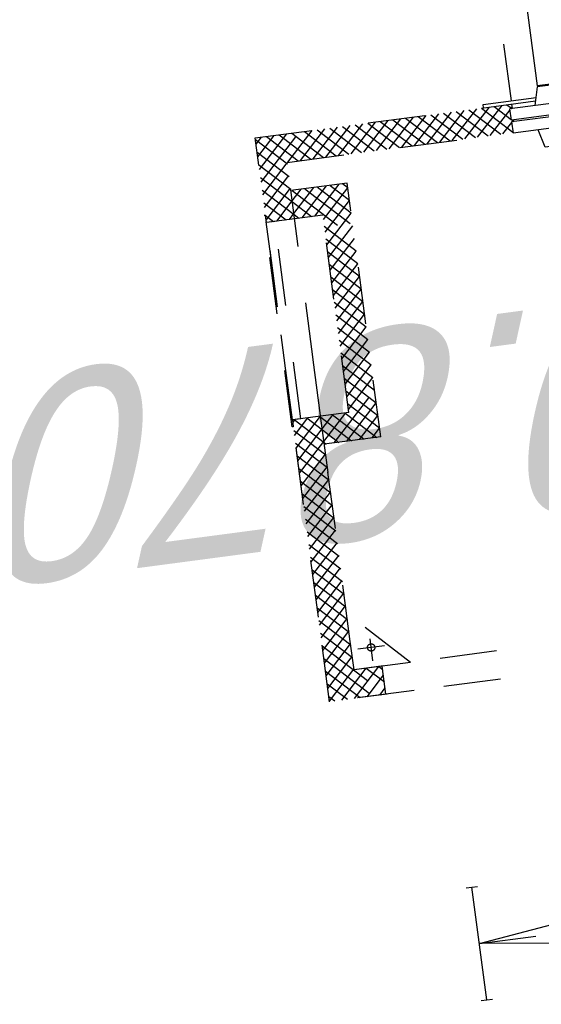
# Model space of a CAD drawing. Header units: metres. Extents: x 118052 to 118564, y 454784 to 455719.
# Tile 55 of 160: x 118253.453 to 118254.368, y 455252.039 to 455253.767. Entities that reach past the tile are written whole.
import ezdxf

# ---------------------------------------------------------------- set-up
doc = ezdxf.new("R2010")
doc.units = ezdxf.units.M
doc.header["$LTSCALE"] = 0.5
doc.linetypes.add('CENTER', pattern=[2, 1.25, -0.25, 0.25, -0.25])
doc.linetypes.add('HIDDEN2', pattern=[4.762499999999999, 3.175, -1.5875])
for name, color, linetype in [('0H', 6, 'CENTER'), ('0Hu1', 6, 'Continuous'), ('Koningsstal VIEUWPORT', 254, 'Continuous'), ('LBH-COLASIT', 6, 'HIDDEN2'), ('ME_N_D_EB00----hollandia~-_-----', 135, 'Continuous'), ('ZU_B_-_AL999---LR_pvc125_sdr00__18_^200~N_-----', 1, 'Continuous'), ('ZU_N_-_AL999---LL_PE-110_pgr17__18_^200~N_-----', 7, 'Continuous')]:
    doc.layers.add(name, color=color, linetype=linetype)
doc.styles.add('tcb_isocp', font='tcb_isocp.shx')

# ---------------------------------------------------------------- blocks, each defined once
blk = doc.blocks.new('Vof100')
for p, q in [((-57.15000000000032, -9.094947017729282e-13), (57.14999999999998, 9.094947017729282e-13)), ((57.14999999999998, 9.094947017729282e-13), (65.5, -31.99999999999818)), ((-65.5, -31.99999999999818), (-57.15000000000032, -9.094947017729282e-13)), ((-110, -31.99999999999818), (110, -31.99999999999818)), ((-110, -51.99999999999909), (-110, -31.99999999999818)), ((109.9999999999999, -51.99999999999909), (110, -31.99999999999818)), ((-110, -51.99999999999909), (109.9999999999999, -51.99999999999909))]:
    blk.add_line(p, q)
blk = doc.blocks.new('slibverwerkingsgebouw')
at = {"layer": '0H'}
blk.add_line((498.7583144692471, 1821.340479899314), (500.1021547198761, -149.6590619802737), dxfattribs=at)
at = {"layer": '0Hu1'}
for p, q in [((398.7515196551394, 1831.272296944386), (398.7651557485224, 1811.27230159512)), ((398.7583377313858, 1821.272299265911), (598.7582912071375, 1821.408660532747)), ((598.751473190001, 1831.408658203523), (598.7651092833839, 1811.408662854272)), ((3872.958543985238, 1525.790963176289), (1980.958976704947, 1524.500985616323)), ((1981.036907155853, 1410.201010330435), (1980.958976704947, 1524.500985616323))]:
    blk.add_line(p, q, dxfattribs=at)
blk.add_lwpolyline([(467.1889617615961, 1571.640302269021), (498.7583144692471, 1821.340479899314), (530.6681321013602, 1571.683582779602)], dxfattribs=at)
at = {"layer": 'LBH-COLASIT'}
for p, q in [((954.6616411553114, 2027.159719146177), (1104.661606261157, 2027.261990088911)), ((954.7639121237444, 1877.159754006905), (954.6616411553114, 2027.159719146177)), ((964.1572846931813, 2027.166193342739), (954.6681153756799, 2017.664075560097)), ((986.6079198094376, 2027.181500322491), (954.6834223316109, 1995.213440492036)), ((1009.058554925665, 2027.196807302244), (954.6987293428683, 1972.762805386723)), ((1031.509189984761, 2027.212114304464), (954.7140362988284, 1950.312170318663)), ((1053.959825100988, 2027.227421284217), (954.7293433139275, 1927.861535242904)), ((955.5899947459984, 2027.160352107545), (1005.624073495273, 1977.194454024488)), ((978.0406298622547, 2027.175659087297), (1028.074708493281, 1977.209761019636)), ((1000.491264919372, 2027.190966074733), (1050.525343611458, 1977.225068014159)), ((1022.941900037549, 2027.206273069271), (1072.975978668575, 1977.240375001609)), ((1076.410460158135, 2027.242728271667), (1026.444562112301, 1977.20864957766)), ((1045.392535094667, 2027.221580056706), (1095.426613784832, 1977.255681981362)), ((1098.861095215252, 2027.258035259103), (1048.895197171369, 1977.223956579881)), ((1067.843170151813, 2027.236887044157), (1117.87724890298, 1977.270988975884)), ((1121.3117303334, 2027.27334225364), (1071.345832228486, 1977.239263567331)), ((1090.293805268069, 2027.252194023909), (1140.327883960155, 1977.286295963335)), ((1143.762365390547, 2027.288649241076), (1093.796467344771, 1977.254570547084)), ((1104.661606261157, 2027.261990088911), (1504.661513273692, 2027.534712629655)), ((1112.744440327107, 2027.26750102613), (1162.778519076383, 1977.301602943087)), ((1166.213000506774, 2027.303956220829), (1116.247102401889, 1977.269877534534)), ((1135.195075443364, 2027.282808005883), (1185.229154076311, 1977.316909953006)), ((1188.66363556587, 2027.319263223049), (1138.697737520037, 1977.285184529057)), ((1157.645710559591, 2027.298114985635), (1207.679789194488, 1977.332216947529)), ((1211.114270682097, 2027.334570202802), (1161.148372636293, 1977.30049150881)), ((1180.096345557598, 2027.313421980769), (1230.130424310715, 1977.347523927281)), ((1233.564905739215, 2027.349877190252), (1183.59900769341, 1977.315798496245)), ((1202.546980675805, 2027.328728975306), (1252.581059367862, 1977.362830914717)), ((1256.015540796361, 2027.365184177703), (1206.049642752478, 1977.331105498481)), ((1224.997615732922, 2027.344035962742), (1275.03169448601, 1977.378137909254)), ((1278.466175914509, 2027.380491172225), (1228.500277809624, 1977.346412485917)), ((1247.448250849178, 2027.359342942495), (1297.482329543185, 1977.39344489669)), ((1300.916810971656, 2027.395798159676), (1250.950912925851, 1977.361719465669)), ((1269.898885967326, 2027.374649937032), (1319.932964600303, 1977.408751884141)), ((1323.367446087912, 2027.411105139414), (1273.401548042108, 1977.377026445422)), ((1292.349521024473, 2027.389956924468), (1342.38359971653, 1977.424058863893)), ((1345.81808120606, 2027.426412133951), (1295.852183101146, 1977.392333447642)), ((1304.661559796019, 2027.398351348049), (1954.66140871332, 2027.841525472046)), ((1314.8001561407, 2027.40526390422), (1364.834234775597, 1977.439365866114)), ((1368.268716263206, 2027.441719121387), (1318.302818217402, 1977.407640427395)), ((1337.250791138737, 2027.420570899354), (1387.284869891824, 1977.454672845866)), ((1390.719351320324, 2027.457026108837), (1340.753453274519, 1977.422947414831)), ((1359.701426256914, 2027.435877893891), (1409.735504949, 1977.469979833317)), ((1413.16998637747, 2027.472333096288), (1363.204088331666, 1977.438254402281)), ((1382.152061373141, 2027.451184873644), (1432.186140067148, 1977.485286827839)), ((1435.620621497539, 2027.487640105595), (1385.654723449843, 1977.453561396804)), ((1404.602696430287, 2027.466491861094), (1454.636775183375, 1977.500593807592)), ((1427.053331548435, 2027.481798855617), (1454.680348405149, 1999.89242888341)), ((1442.160164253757, 2029.492099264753), (1817.160077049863, 2029.747776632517)), ((1442.161527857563, 2027.492099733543), (1442.160164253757, 2029.492099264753)), ((1454.661524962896, 2027.50062229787), (1442.161527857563, 2027.492099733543)), ((1449.503966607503, 2027.497105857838), (1454.665041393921, 2022.343063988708)), ((1454.661524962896, 2027.50062229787), (1804.661443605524, 2027.739254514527)), ((1454.729705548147, 1927.500645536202), (1454.661524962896, 2027.50062229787)), ((1454.671752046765, 2012.500625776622), (1454.661524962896, 2027.50062229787)), ((1804.661443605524, 2027.739254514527), (1817.161440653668, 2027.747777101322)), ((1804.729624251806, 1927.739277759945), (1804.661443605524, 2027.739254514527)), ((1804.671670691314, 2012.739258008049), (1804.661443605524, 2027.739254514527)), ((1817.281417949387, 2027.747858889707), (1804.670047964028, 2015.119280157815)), ((1839.732053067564, 2027.763165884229), (1804.685354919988, 1992.668645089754)), ((1808.714127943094, 2027.742017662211), (1858.74820663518, 1977.776119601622)), ((1862.182688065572, 2027.778472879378), (1812.216790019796, 1977.744394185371)), ((1817.161440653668, 2027.747777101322), (1817.160077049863, 2029.747776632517)), ((1831.164763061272, 2027.757324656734), (1881.198841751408, 1977.791426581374)), ((1884.633323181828, 2027.793779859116), (1834.667425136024, 1977.759701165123)), ((1853.615398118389, 2027.772631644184), (1903.649476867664, 1977.806733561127)), ((1907.083958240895, 2027.809086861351), (1857.118060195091, 1977.775008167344)), ((1876.066033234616, 2027.787938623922), (1954.714995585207, 1949.246149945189)), ((1929.534593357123, 2027.824393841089), (1879.568695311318, 1977.790315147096)), ((1898.516668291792, 2027.803245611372), (1954.699688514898, 1971.696785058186)), ((1951.985228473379, 2027.839700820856), (1902.019330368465, 1977.805622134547)), ((1920.96730340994, 2027.818552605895), (1954.684381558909, 1994.147420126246)), ((1943.417938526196, 2027.833859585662), (1954.66907454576, 2016.598055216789)), ((1954.66140871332, 2027.841525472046), (1955.000339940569, 1530.733884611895)), ((1454.663849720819, 2024.090890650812), (1408.10535850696, 1977.468868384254)), ((1454.671752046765, 2012.500625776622), (1804.671670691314, 2012.739258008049)), ((1804.673987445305, 2009.34130379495), (1836.297571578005, 1977.760812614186)), ((954.6763151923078, 2005.637437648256), (1004.710393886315, 1955.671539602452)), ((1454.679156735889, 2001.640255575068), (1430.555993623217, 1977.484175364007)), ((1954.674891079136, 2008.067070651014), (1904.708992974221, 1958.032991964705)), ((954.6916221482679, 1983.186802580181), (1004.725700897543, 1933.220904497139)), ((955.0048340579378, 1523.801483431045), (954.6957314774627, 1977.159730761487)), ((1004.695719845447, 1977.193821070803), (1054.695708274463, 1977.227911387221)), ((1005.004822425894, 1523.835573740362), (1004.695719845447, 1977.193821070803)), ((1004.76390043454, 1877.193844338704), (1004.695719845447, 1977.193821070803)), ((1004.76390043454, 1877.193844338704), (1104.695696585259, 1977.262001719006)), ((1054.695708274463, 1977.227911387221), (1554.695592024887, 1977.568814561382)), ((1354.695638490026, 1977.432453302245), (1904.695510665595, 1977.807446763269)), ((1404.763807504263, 1877.466566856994), (1404.695626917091, 1977.466543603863)), ((1408.10535850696, 1977.468868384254), (1404.697951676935, 1974.056811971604)), ((1430.555993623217, 1977.484175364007), (1404.713258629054, 1951.606176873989)), ((1453.006628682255, 1977.499482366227), (1404.728565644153, 1929.155541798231)), ((1409.735504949, 1977.469979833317), (1454.726269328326, 1932.540523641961)), ((1432.186140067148, 1977.485286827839), (1454.710962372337, 1954.991158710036)), ((1454.694463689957, 1979.189620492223), (1453.006628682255, 1977.499482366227)), ((1454.636775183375, 1977.500593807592), (1454.695655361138, 1977.441793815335)), ((1854.69717394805, 1975.350818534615), (1757.186264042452, 1877.706850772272)), ((1804.689294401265, 1986.890668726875), (1813.846936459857, 1977.745505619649)), ((1812.216790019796, 1977.744394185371), (1804.700661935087, 1970.218010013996)), ((1834.667425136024, 1977.759701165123), (1804.715968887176, 1947.767374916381)), ((1813.846936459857, 1977.745505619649), (1854.72337309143, 1936.924770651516)), ((1836.297571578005, 1977.760812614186), (1854.708066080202, 1959.375405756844)), ((1854.763702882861, 1877.773379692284), (1854.6955222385, 1977.773356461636)), ((1904.695510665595, 1977.807446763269), (1904.968579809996, 1577.299186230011)), ((1904.696223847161, 1976.761412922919), (1954.730302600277, 1926.795514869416)), ((1954.690198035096, 1985.616435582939), (1904.724299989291, 1935.582356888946)), ((954.7069291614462, 1960.736167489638), (988.3062468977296, 1927.182635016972)), ((1039.735719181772, 1918.539084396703), (1039.70343068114, 1965.896300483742)), ((1404.70749764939, 1960.055786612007), (1487.353027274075, 1877.522876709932)), ((1454.709770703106, 1956.73898540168), (1404.743872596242, 1906.704906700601)), ((1804.704601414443, 1964.440033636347), (1854.7386801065, 1914.474135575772)), ((1954.705505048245, 1963.16580049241), (1904.739606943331, 1913.131721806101)), ((1004.71054837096, 1955.444978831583), (976.478664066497, 1927.174570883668)), ((1016.040966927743, 1942.20154820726), (1054.719571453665, 1942.227919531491)), ((1854.712480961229, 1952.900183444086), (1779.636899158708, 1877.722157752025)), ((1804.719908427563, 1941.989398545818), (1854.753987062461, 1892.023500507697)), ((1904.71153086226, 1954.31077784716), (1954.745609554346, 1904.344879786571)), ((1954.720812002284, 1940.715165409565), (1904.75491395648, 1890.681086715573)), ((954.7222361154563, 1938.285532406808), (965.8556118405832, 1927.167328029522)), ((954.7298217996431, 1927.159742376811), (1004.72981017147, 1927.193832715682)), ((1004.725855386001, 1932.994343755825), (998.9292991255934, 1927.189877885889)), ((1404.722804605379, 1937.605151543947), (1464.902392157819, 1877.50756973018)), ((1454.725077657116, 1934.28835031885), (1404.759179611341, 1884.254271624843)), ((1470.392635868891, 1927.511324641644), (1420.426737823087, 1877.477245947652)), ((1492.843270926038, 1927.526631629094), (1442.877372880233, 1877.492552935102)), ((1454.729705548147, 1927.500645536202), (1804.729624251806, 1927.739277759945)), ((1459.769583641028, 1927.504081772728), (1509.803662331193, 1877.538183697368)), ((1515.293906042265, 1927.541938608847), (1465.328007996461, 1877.507859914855)), ((1482.220218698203, 1927.519388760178), (1532.254297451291, 1877.55349070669)), ((1537.744541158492, 1927.557245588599), (1487.778643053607, 1877.523166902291)), ((1504.67085381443, 1927.534695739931), (1554.704932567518, 1877.568797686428)), ((1560.195176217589, 1927.57255259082), (1510.229278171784, 1877.538473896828)), ((1527.121488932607, 1927.550002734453), (1577.155567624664, 1877.584104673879)), ((1582.645811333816, 1927.587859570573), (1532.679913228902, 1877.553780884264)), ((1549.572123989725, 1927.565309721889), (1599.606202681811, 1877.599411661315)), ((1605.096446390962, 1927.603166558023), (1555.130548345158, 1877.569087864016)), ((1572.022759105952, 1927.580616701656), (1622.056837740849, 1877.614718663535)), ((1627.54708145, 1927.618473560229), (1577.581183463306, 1877.584394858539)), ((1594.473394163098, 1927.595923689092), (1644.507472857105, 1877.630025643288)), ((1649.997716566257, 1927.633780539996), (1600.031818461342, 1877.599701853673)), ((1616.924029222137, 1927.611230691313), (1666.958107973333, 1877.64533262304)), ((1672.448351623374, 1927.649087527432), (1622.482453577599, 1877.61500883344)), ((1639.374664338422, 1927.626537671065), (1689.408743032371, 1877.660639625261)), ((1694.898986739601, 1927.664394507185), (1644.933088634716, 1877.63031582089)), ((1661.825299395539, 1927.641844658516), (1711.859378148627, 1877.675946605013)), ((1717.349621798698, 1927.679701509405), (1667.383723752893, 1877.645622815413)), ((1684.275934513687, 1927.657151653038), (1734.310013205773, 1877.691253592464)), ((1739.800256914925, 1927.695008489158), (1689.83435886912, 1877.660929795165)), ((1706.726569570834, 1927.672458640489), (1756.76064826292, 1877.706560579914)), ((1762.250892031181, 1927.71031546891), (1712.284993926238, 1877.676236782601)), ((1729.177204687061, 1927.687765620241), (1779.211283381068, 1877.721867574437)), ((1784.701527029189, 1927.725622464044), (1734.735629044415, 1877.691543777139)), ((1751.627839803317, 1927.703072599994), (1801.661918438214, 1877.737174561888)), ((1774.078474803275, 1927.718379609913), (1824.112553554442, 1877.752481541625)), ((1796.529109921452, 1927.733686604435), (1846.563188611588, 1877.767788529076)), ((1854.727787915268, 1930.449548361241), (1802.087534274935, 1877.737464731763)), ((1904.72683781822, 1931.8601427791), (1954.760916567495, 1881.894244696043)), ((1404.738111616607, 1915.154516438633), (1442.451757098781, 1877.492262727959)), ((1854.743094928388, 1907.998913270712), (1824.538169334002, 1877.752771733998)), ((1904.742144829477, 1909.409507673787), (1954.776223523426, 1859.443609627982)), ((1954.736119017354, 1918.264530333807), (1904.770220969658, 1868.23045162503)), ((1404.753418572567, 1892.703881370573), (1420.001122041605, 1877.476955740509)), ((1954.751426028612, 1895.813895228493), (1904.785527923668, 1845.779816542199)), ((1404.763807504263, 1877.466566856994), (1854.763702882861, 1877.773379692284)), ((1854.758401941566, 1885.548278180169), (1846.98880445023, 1877.768078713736)), ((1904.757451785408, 1886.958872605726), (1954.791530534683, 1836.992974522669)), ((1954.766732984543, 1873.363260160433), (1904.800834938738, 1823.329181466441)), ((1904.772758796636, 1864.508237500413), (1954.806837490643, 1814.542339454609)), ((1904.788065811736, 1842.057602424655), (1954.822144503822, 1792.091704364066)), ((1954.7820399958, 1850.91262505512), (1904.816141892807, 1800.878546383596)), ((1904.803372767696, 1819.60696735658), (1954.837451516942, 1769.641069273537)), ((1954.79734695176, 1828.461989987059), (1904.831448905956, 1778.427911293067)), ((1954.81265396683, 1806.011354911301), (1904.846755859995, 1755.977276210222)), ((1904.818679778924, 1797.156332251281), (1954.852758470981, 1747.190434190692)), ((1954.827960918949, 1783.560719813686), (1904.862062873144, 1733.526641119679)), ((1904.833986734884, 1774.705697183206), (1954.868065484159, 1724.739799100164)), ((1904.849293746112, 1752.255062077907), (1954.883372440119, 1702.289164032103)), ((1954.843267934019, 1761.110084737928), (1904.877369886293, 1711.07600602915)), ((1954.858574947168, 1738.659449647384), (1904.892676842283, 1688.62537096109)), ((1904.864600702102, 1729.804427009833), (1954.898679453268, 1679.83852894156)), ((1954.873881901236, 1716.208814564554), (1904.907983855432, 1666.174735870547)), ((1904.879907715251, 1707.353791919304), (1954.913986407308, 1657.387893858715)), ((1904.895214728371, 1684.903156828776), (1954.929293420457, 1634.937258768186)), ((1954.889188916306, 1693.758179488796), (1904.923290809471, 1643.724100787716)), ((1904.91052168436, 1662.452521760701), (1954.944600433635, 1612.486623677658)), ((1954.904495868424, 1671.307544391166), (1904.93859782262, 1621.273465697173)), ((1954.919802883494, 1648.856909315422), (1904.953904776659, 1598.822830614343)), ((1904.925828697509, 1640.001886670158), (1954.959907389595, 1590.035988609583)), ((1904.941135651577, 1617.551251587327), (1945.220645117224, 1577.326630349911)), ((1954.935109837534, 1626.406274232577), (1905.895570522, 1577.299818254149)), ((1954.93754030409, 1622.841619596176), (1960.937538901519, 1622.845710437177)), ((1960.937538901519, 1622.845710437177), (1961.001406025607, 1529.172350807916)), ((1904.956442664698, 1595.100616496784), (1922.770010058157, 1577.311323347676)), ((1954.950416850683, 1603.955639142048), (1928.346205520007, 1577.315125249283)), ((1926.923929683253, 1575.890908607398), (1923.857622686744, 1572.820417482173)), ((1923.923746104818, 1576.159159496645), (1927.264717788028, 1572.822740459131)), ((1946.924115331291, 1575.625481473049), (1949.715352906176, 1572.838047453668)), ((1954.965723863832, 1581.505004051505), (1946.925595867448, 1573.453905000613)), ((1946.926017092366, 1572.836145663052), (1954.971630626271, 1572.841631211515)), ((1960.971629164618, 1572.845722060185), (2145.291316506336, 1572.971392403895))]:
    blk.add_line(p, q, dxfattribs=at)
blk.add_circle((1039.719574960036, 1942.217692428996), 6.5, dxfattribs=at)
at = {"layer": '0Hu1', "rotation": 90.03906185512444}
blk.add_blockref('Vof100', (1871.997970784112, 1467.276681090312), dxfattribs=at)
at = {"layer": '0Hu1', "xscale": -1, "rotation": 270.0390618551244}
blk.add_blockref('Vof100', (1978.997945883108, 1467.349634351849), dxfattribs=at)
blk = doc.blocks.new('Leidingen')
at = {"layer": 'ME_N_D_EB00----hollandia~-_-----'}
blk.add_blockref('slibverwerkingsgebouw', (-207895.6720798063, -6715.731824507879), dxfattribs=at)
at = {"layer": 'ZU_B_-_AL999---LR_pvc125_sdr00__18_^200~N_-----', "style": 'tcb_isocp', "oblique": 20.00023775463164}
blk.add_text('bob. -0.570', height=359.9999999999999, rotation=90.00544024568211, dxfattribs=at).set_placement((-207553.4258599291, -6602.193081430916))
at = {"layer": 'ZU_N_-_AL999---LL_PE-110_pgr17__18_^200~N_-----', "style": 'tcb_isocp', "oblique": 20.00023775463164}
blk.add_text('bob. -0.870', height=359.9999999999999, rotation=90.07960929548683, dxfattribs=at).set_placement((-206301.0659188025, -6657.818364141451))

msp = doc.modelspace()

# ---------------------------------------------------------------- block references
at = {"layer": 'Koningsstal VIEUWPORT', "color": 6, "xscale": 0.0009975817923, "yscale": 0.0009975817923, "zscale": 0.0009975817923, "rotation": 97.46987594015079}
msp.add_blockref('Leidingen', (118222.5204054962, 455456.6506997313), dxfattribs=at)

doc.saveas('drawing.dxf')
